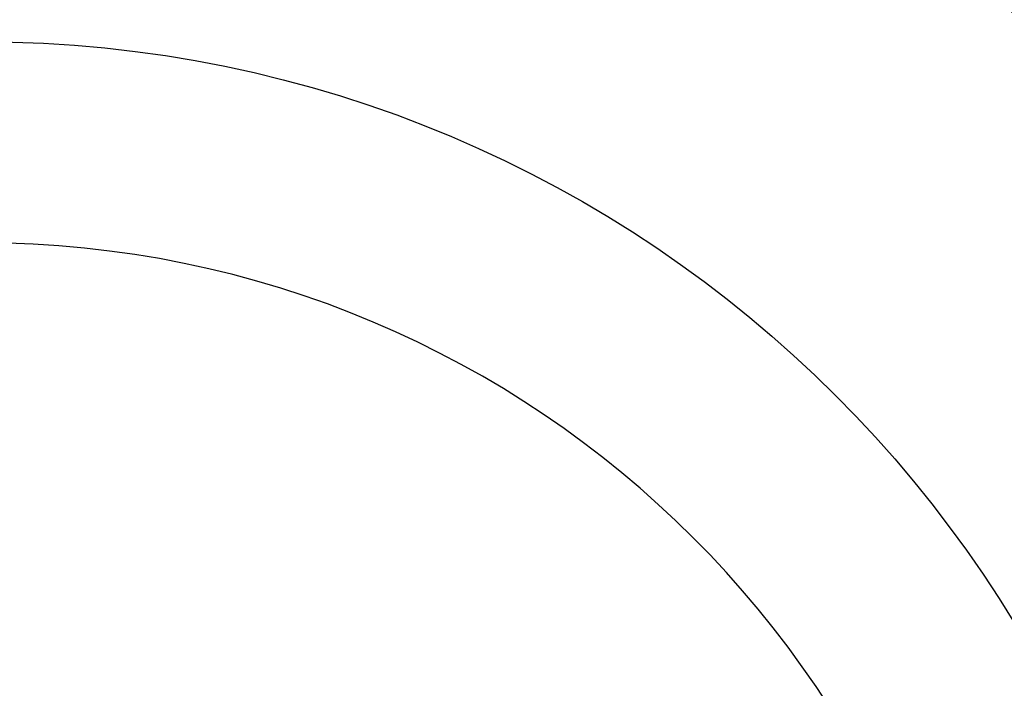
# Model space of a CAD drawing. Header units: millimetres. Extents: x 334 to 575, y 26 to 500.
# Tile 58 of 65: x 455 to 472, y 75 to 86. Entities that reach past the tile are written whole.
import ezdxf

# ---------------------------------------------------------------- set-up
doc = ezdxf.new("R2010")
doc.units = ezdxf.units.MM
doc.header["$LTSCALE"] = 47.498
doc.layers.get('0').update_dxf_attribs({"linetype": 'CONTINUOUS'})
doc.layers.add('KONSTR_EL', color=7, linetype='CONTINUOUS')

msp = doc.modelspace()

# ---------------------------------------------------------------- linework, layer by layer
at = {"color": 7, "linetype": 'CONTINUOUS'}
msp.add_arc((454.687, 65.324), 95, 6.04233, 173.95767, dxfattribs=at)
at = {"layer": 'KONSTR_EL', "color": 4, "linetype": 'CONTINUOUS'}
for radius in [34, 27.2, 20.4]:
    msp.add_circle((454.687, 65.324), radius, dxfattribs=at)
msp.add_arc((454.687, 65.324), 17, 180, 90, dxfattribs=at)

doc.saveas('drawing.dxf')
